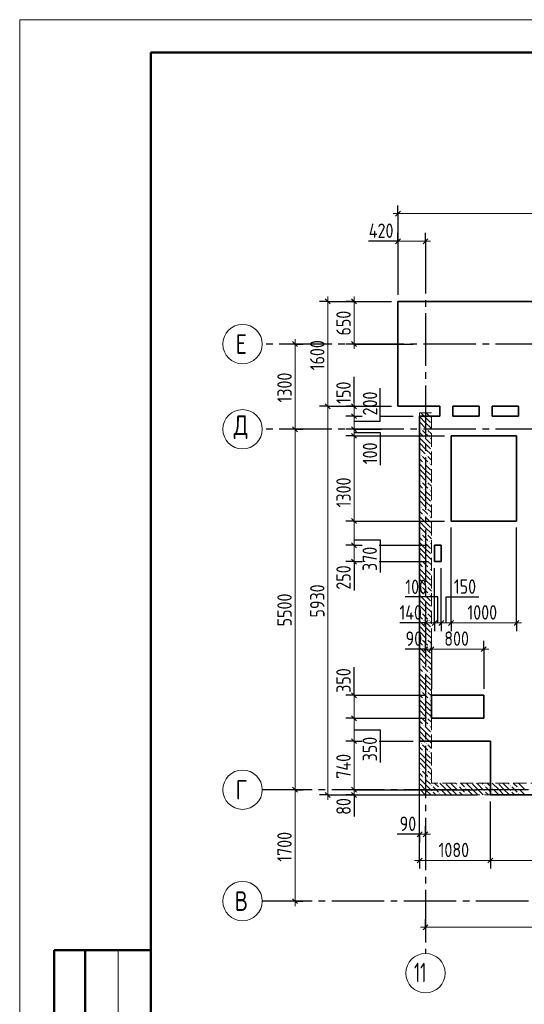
# Model space of a CAD drawing. Header units: millimetres. Extents: x 0 to 43617, y 0 to 29700.
# Tile 2 of 14: x 0 to 7698, y 14675 to 29700. Entities that reach past the tile are written whole.
import ezdxf

# ---------------------------------------------------------------- set-up
doc = ezdxf.new("R2010")
doc.units = ezdxf.units.MM
doc.linetypes.add('______2', pattern=[270, 200, -70])
doc.linetypes.add('______5', pattern=[1100, 800, -100, 100, -100])
for name, color, linetype, lineweight in [('Standard', 7, 'Continuous', 25), ('ЖБ Перекрытие верхний уровень', 7, 'Continuous', 35), ('ЖБ Стена верхний уровень', 7, 'Continuous', 35), ('Оси', 40, '______5', 18), ('Размерная выноска', 7, 'Continuous', 13)]:
    doc.layers.add(name, color=color, linetype=linetype, lineweight=lineweight)
doc.styles.add('GOST 2.304-81', font='txt')
doc.styles.add('ISOCPEUR', font='txt')

msp = doc.modelspace()

# ---------------------------------------------------------------- hatches: boundary and pattern name
at = {"layer": 'ЖБ Стена верхний уровень', "linetype": 'Continuous', "lineweight": 18, "transparency": 33554687}
for points in [[(6120, 23453), (6127, 23460), (6133, 23453), (6127, 23447)], [(6200, 23453), (6207, 23460), (6213, 23453), (6207, 23447)], [(6160, 23333), (6167, 23340), (6173, 23333), (6167, 23327)], [(6240, 23333), (6247, 23340), (6253, 23333), (6247, 23327)], [(6120, 23053), (6127, 23060), (6133, 23053), (6127, 23047)], [(6200, 23053), (6207, 23060), (6213, 23053), (6207, 23047)], [(6160, 22933), (6167, 22940), (6173, 22933), (6167, 22927)], [(6240, 22933), (6247, 22940), (6253, 22933), (6247, 22927)], [(6120, 22653), (6127, 22660), (6133, 22653), (6127, 22647)], [(6160, 22533), (6167, 22540), (6173, 22533), (6167, 22527)], [(6200, 22653), (6207, 22660), (6213, 22653), (6207, 22647)], [(6240, 22533), (6247, 22540), (6253, 22533), (6247, 22527)], [(6120, 22253), (6127, 22260), (6133, 22253), (6127, 22247)], [(6200, 22253), (6207, 22260), (6213, 22253), (6207, 22247)], [(6160, 22133), (6167, 22140), (6173, 22133), (6167, 22127)], [(6240, 22133), (6247, 22140), (6253, 22133), (6247, 22127)], [(6120, 21853), (6127, 21860), (6133, 21853), (6127, 21847)], [(6200, 21853), (6207, 21860), (6213, 21853), (6207, 21847)], [(6160, 21733), (6167, 21740), (6173, 21733), (6167, 21727)], [(6240, 21733), (6247, 21740), (6253, 21733), (6247, 21727)], [(6120, 21453), (6127, 21460), (6133, 21453), (6127, 21447)], [(6160, 21333), (6167, 21340), (6173, 21333), (6167, 21327)], [(6200, 21453), (6207, 21460), (6213, 21453), (6207, 21447)], [(6240, 21333), (6247, 21340), (6253, 21333), (6247, 21327)], [(6120, 21053), (6127, 21060), (6133, 21053), (6127, 21047)], [(6200, 21053), (6207, 21060), (6213, 21053), (6207, 21047)], [(6160, 20933), (6167, 20940), (6173, 20933), (6167, 20927)], [(6240, 20933), (6247, 20940), (6253, 20933), (6247, 20927)], [(6120, 20653), (6127, 20660), (6133, 20653), (6127, 20647)], [(6200, 20653), (6207, 20660), (6213, 20653), (6207, 20647)], [(6160, 20533), (6167, 20540), (6173, 20533), (6167, 20527)], [(6240, 20533), (6247, 20540), (6253, 20533), (6247, 20527)], [(6120, 20253), (6127, 20260), (6133, 20253), (6127, 20247)], [(6160, 20133), (6167, 20140), (6173, 20133), (6167, 20127)], [(6200, 20253), (6207, 20260), (6213, 20253), (6207, 20247)], [(6240, 20133), (6247, 20140), (6253, 20133), (6247, 20127)], [(6120, 19853), (6127, 19860), (6133, 19853), (6127, 19847)], [(6200, 19853), (6207, 19860), (6213, 19853), (6207, 19847)], [(6160, 19733), (6167, 19740), (6173, 19733), (6167, 19727)], [(6240, 19733), (6247, 19740), (6253, 19733), (6247, 19727)], [(6120, 19453), (6127, 19460), (6133, 19453), (6127, 19447)], [(6200, 19453), (6207, 19460), (6213, 19453), (6207, 19447)], [(6160, 19333), (6167, 19340), (6173, 19333), (6167, 19327)], [(6240, 19333), (6247, 19340), (6253, 19333), (6247, 19327)], [(6120, 19053), (6127, 19060), (6133, 19053), (6127, 19047)], [(6160, 18933), (6167, 18940), (6173, 18933), (6167, 18927)], [(6200, 19053), (6207, 19060), (6213, 19053), (6207, 19047)], [(6240, 18933), (6247, 18940), (6253, 18933), (6247, 18927)], [(6120, 18653), (6127, 18660), (6133, 18653), (6127, 18647)], [(6200, 18653), (6207, 18660), (6213, 18653), (6207, 18647)], [(6160, 18533), (6167, 18540), (6173, 18533), (6167, 18527)], [(6240, 18533), (6247, 18540), (6253, 18533), (6247, 18527)], [(6120, 18253), (6127, 18260), (6133, 18253), (6127, 18247)], [(6200, 18253), (6207, 18260), (6213, 18253), (6207, 18247)], [(6160, 18133), (6167, 18140), (6173, 18133), (6167, 18127)], [(6240, 18133), (6247, 18140), (6253, 18133), (6247, 18127)], [(6490, 18050), (6487, 18047), (6484, 18050)], [(6890, 18050), (6887, 18047), (6884, 18050)], [(7290, 18050), (7287, 18047), (7284, 18050)], [(7690, 18050), (7687, 18047), (7684, 18050)], [(6280, 18013), (6287, 18020), (6293, 18013), (6287, 18007)], [(6280, 17933), (6287, 17940), (6293, 17933), (6287, 17927)], [(6400, 17973), (6407, 17980), (6413, 17973), (6407, 17967)], [(6400, 17893), (6407, 17900), (6413, 17893), (6407, 17887)], [(6680, 18013), (6687, 18020), (6693, 18013), (6687, 18007)], [(6680, 17933), (6687, 17940), (6693, 17933), (6687, 17927)], [(6800, 17973), (6807, 17980), (6813, 17973), (6807, 17967)], [(6800, 17893), (6807, 17900), (6813, 17893), (6807, 17887)], [(7080, 18013), (7087, 18020), (7093, 18013), (7087, 18007)], [(7080, 17933), (7087, 17940), (7093, 17933), (7087, 17927)], [(7200, 17973), (7207, 17980), (7213, 17973), (7207, 17967)], [(7200, 17893), (7207, 17900), (7213, 17893), (7207, 17887)], [(7480, 18013), (7487, 18020), (7493, 18013), (7487, 18007)], [(7480, 17933), (7487, 17940), (7493, 17933), (7487, 17927)], [(7600, 17973), (7607, 17980), (7613, 17973), (7607, 17967)], [(7600, 17893), (7607, 17900), (7613, 17893), (7607, 17887)]]:
    msp.add_hatch(color=7, dxfattribs=at).paths.add_polyline_path(points, flags=16)

# ---------------------------------------------------------------- linework, layer by layer
at = {"layer": 'Standard', "color": 7, "linetype": 'Continuous', "lineweight": 25, "transparency": 33554687}
for p, q in [((5807, 26777), (5733, 26702)), ((5807, 26358), (5733, 26282)), ((6227, 26358), (6153, 26282)), ((4662, 25438), (4738, 25363)), ((5062, 25438), (5138, 25363)), ((4238, 24712), (4162, 24787)), ((5062, 24787), (5138, 24712)), ((4662, 23838), (4738, 23763)), ((5062, 23838), (5138, 23763)), ((5062, 23687), (5138, 23612)), ((4238, 23412), (4162, 23487)), ((5062, 23487), (5138, 23412)), ((5062, 23387), (5138, 23312)), ((5062, 22087), (5138, 22012)), ((5062, 21717), (5138, 21642)), ((5062, 21468), (5138, 21392)), ((6153, 20457), (6227, 20532)), ((6293, 20457), (6368, 20532)), ((6393, 20457), (6468, 20532)), ((6542, 20457), (6617, 20532)), ((7542, 20457), (7617, 20532)), ((6153, 20057), (6227, 20132)), ((6242, 20057), (6317, 20132)), ((7042, 20057), (7117, 20132)), ((5062, 19428), (5138, 19353)), ((5062, 19077), (5138, 19002)), ((5062, 18728), (5138, 18653)), ((4238, 17912), (4162, 17987)), ((4662, 17907), (4738, 17833)), ((5062, 17987), (5138, 17912)), ((5062, 17907), (5138, 17833)), ((6138, 17307), (6062, 17233)), ((6227, 17307), (6153, 17233)), ((6062, 16833), (6138, 16907)), ((7142, 16833), (7217, 16907)), ((4238, 16212), (4162, 16287)), ((6153, 15812), (6227, 15887))]:
    msp.add_line(p, q, dxfattribs=at)
at = {"layer": 'Standard', "color": 251, "linetype": 'Continuous', "lineweight": -3, "true_color": 0x656565, "transparency": 33554687}
for p, q in [((5770, 26740), (5770, 26865)), ((5770, 26740), (5770, 26615)), ((5770, 26740), (5770, 25500)), ((5770, 26320), (5770, 26445)), ((6190, 26320), (6190, 26445)), ((5770, 26320), (5770, 26195)), ((5770, 26320), (5770, 25500)), ((6190, 26320), (6190, 26195)), ((6190, 26320), (6190, 26320)), ((4700, 25400), (4575, 25400)), ((4700, 25400), (4825, 25400)), ((4700, 25400), (5670, 25400)), ((5100, 25400), (4975, 25400)), ((5100, 25400), (5225, 25400)), ((5100, 25400), (5670, 25400)), ((4200, 24750), (4075, 24750)), ((4200, 24750), (4325, 24750)), ((4200, 24750), (4200, 24750)), ((5100, 24750), (4975, 24750)), ((5100, 24750), (5225, 24750)), ((5100, 24750), (6000, 24750)), ((4700, 23800), (4575, 23800)), ((4700, 23800), (4825, 23800)), ((4700, 23800), (5670, 23800)), ((5100, 23800), (4975, 23800)), ((5100, 23800), (5225, 23800)), ((5100, 23800), (5202, 23800)), ((5487, 23800), (5670, 23800)), ((5100, 23650), (4975, 23650)), ((5100, 23650), (5225, 23650)), ((5487, 23650), (6000, 23650)), ((4200, 23450), (4075, 23450)), ((4200, 23450), (4325, 23450)), ((4200, 23450), (4200, 23450)), ((5100, 23450), (4975, 23450)), ((5100, 23450), (5225, 23450)), ((5100, 23350), (4975, 23350)), ((5100, 23350), (5225, 23350)), ((5100, 22050), (4975, 22050)), ((5100, 22050), (5225, 22050)), ((5100, 21680), (4975, 21680)), ((5100, 21680), (5225, 21680)), ((5100, 21680), (5198, 21680)), ((5483, 21680), (6230, 21680)), ((5100, 21430), (4975, 21430)), ((5100, 21430), (5225, 21430)), ((5100, 21430), (5198, 21430)), ((5483, 21430), (6230, 21430)), ((6100, 16870), (6100, 20630)), ((6190, 20495), (6190, 20620)), ((6330, 20495), (6330, 20620)), ((6430, 20495), (6430, 20620)), ((6580, 20495), (6580, 20620)), ((7580, 20495), (7580, 20620)), ((6190, 20495), (6190, 20370)), ((6190, 20495), (6190, 20495)), ((6330, 20495), (6330, 20370)), ((6430, 20495), (6430, 20370)), ((6580, 20495), (6580, 20370)), ((7580, 20495), (7580, 20370)), ((6190, 20095), (6190, 20220)), ((6280, 20095), (6280, 20220)), ((7080, 20095), (7080, 20220)), ((6190, 20095), (6190, 19970)), ((6190, 20095), (6190, 20095)), ((6280, 20095), (6280, 19970)), ((6280, 20095), (6280, 19490)), ((7080, 20095), (7080, 19970)), ((7080, 20095), (7080, 19490)), ((5100, 19390), (4975, 19390)), ((5100, 19390), (5225, 19390)), ((5100, 19390), (6180, 19390)), ((5100, 19040), (4975, 19040)), ((5100, 19040), (5225, 19040)), ((5100, 18690), (4975, 18690)), ((5100, 18690), (5225, 18690)), ((5100, 18690), (5199, 18690)), ((5484, 18690), (6000, 18690)), ((4200, 17950), (4075, 17950)), ((4200, 17950), (4325, 17950)), ((4200, 17950), (4200, 17950)), ((5100, 17950), (4975, 17950)), ((5100, 17950), (5225, 17950)), ((5100, 17950), (6980, 17950)), ((4700, 17870), (4575, 17870)), ((4700, 17870), (4825, 17870)), ((4700, 17870), (6980, 17870)), ((5100, 17870), (4975, 17870)), ((5100, 17870), (5225, 17870)), ((5100, 17870), (6980, 17870)), ((6100, 17270), (6100, 17395)), ((6190, 17270), (6190, 17395)), ((6100, 17270), (6100, 17145)), ((6100, 17270), (6100, 17270)), ((6190, 17270), (6190, 17145)), ((6190, 17270), (6190, 17270)), ((6100, 16870), (6100, 16995)), ((7180, 16870), (7180, 16995)), ((6100, 16870), (6100, 16745)), ((7180, 16870), (7180, 16745)), ((4200, 16250), (4075, 16250)), ((4200, 16250), (4325, 16250)), ((4200, 16250), (4200, 16250)), ((6190, 15850), (6190, 15975)), ((6190, 15850), (6190, 15725)), ((6190, 15850), (6190, 15850))]:
    msp.add_line(p, q, dxfattribs=at)
at = {"layer": 'Standard', "color": 7, "linetype": 'Continuous', "lineweight": 13, "transparency": 33554687}
for p, q in [((5770, 26740), (5695, 26740)), ((14450, 26740), (5770, 26740)), ((5770, 26320), (5695, 26320)), ((6190, 26320), (5770, 26320)), ((6190, 26320), (6265, 26320)), ((4700, 25400), (4700, 25475)), ((5100, 25400), (5100, 25475)), ((4200, 24750), (4200, 24825)), ((4200, 23450), (4200, 24750)), ((5100, 24750), (5100, 24675)), ((4700, 23800), (4700, 17870)), ((5100, 23800), (5100, 23875)), ((4200, 17950), (4200, 23450)), ((5100, 23450), (5100, 23350)), ((5100, 23350), (5100, 22050)), ((5100, 22050), (5100, 21680)), ((5100, 21680), (5100, 21430)), ((5100, 21430), (5100, 21355)), ((6190, 20495), (6115, 20495)), ((6190, 20495), (6330, 20495)), ((6330, 20495), (6430, 20495)), ((6430, 20495), (6580, 20495)), ((6580, 20495), (7580, 20495)), ((7580, 20495), (7655, 20495)), ((6190, 20095), (6115, 20095)), ((6190, 20095), (6280, 20095)), ((6280, 20095), (7080, 20095)), ((7080, 20095), (7155, 20095)), ((5100, 19390), (5100, 19465)), ((5100, 19040), (5100, 18690)), ((5100, 18690), (5100, 17950)), ((5100, 17950), (5100, 17870)), ((4700, 17870), (4700, 17795)), ((5100, 17870), (5100, 17795)), ((6100, 17270), (6025, 17270)), ((6190, 17270), (6100, 17270)), ((6190, 17270), (6265, 17270)), ((6100, 16870), (6025, 16870)), ((6100, 16870), (7180, 16870)), ((7180, 16870), (11410, 16870)), ((4200, 16250), (4200, 16175)), ((6190, 15850), (6115, 15850)), ((6190, 15850), (10110, 15850)), ((1500, 15500), (1500, 9000))]:
    msp.add_line(p, q, dxfattribs=at)
at = {"layer": 'Standard', "color": 7, "linetype": 'Continuous', "lineweight": 50, "transparency": 33554687}
for p, q in [((2000, 15500), (527, 15500)), ((527, 15500), (527, 9000)), ((527, 15500), (527, 9000)), ((1000, 15500), (1000, 9000))]:
    msp.add_line(p, q, dxfattribs=at)
at = {"layer": 'Standard', "color": 7, "linetype": 'Continuous', "lineweight": 13, "transparency": 33554687}
msp.add_lwpolyline([(0, 0), (42000, 0), (42000, 29700), (0, 29700), (0, 0)], close=True, dxfattribs=at)
at = {"layer": 'Standard', "color": 7, "linetype": 'Continuous', "lineweight": 50, "transparency": 33554687}
msp.add_lwpolyline([(2000, 29200), (41500, 29200), (41500, 500), (2000, 500), (2000, 29200)], close=True, dxfattribs=at)
at = {"layer": 'Standard', "color": 7, "linetype": 'Continuous', "lineweight": 13, "transparency": 33554687}
for points in [[(4700, 25400), (4700, 24245), (4700, 24245), (4700, 23800)], [(5100, 25400), (5100, 24775), (5100, 24775), (5100, 24750)], [(5100, 23800), (5100, 23734), (5100, 23734), (5100, 23710), (5100, 23710), (5100, 23650)], [(5100, 23650), (5100, 23639), (5100, 23639), (5100, 23479), (5100, 23479), (5100, 23450)], [(5100, 19390), (5100, 19328), (5100, 19328), (5100, 19216), (5100, 19216), (5100, 19040)], [(4200, 16250), (4200, 16753), (4200, 16753), (4200, 17950)]]:
    msp.add_lwpolyline(points, dxfattribs=at)
at = {"layer": 'Standard', "color": 251, "linetype": 'Continuous', "lineweight": -3, "true_color": 0x656565, "transparency": 33554687}
for points in [[(5100, 23650), (5107, 23650), (5107, 23650), (5151, 23650), (5151, 23650), (5202, 23650)], [(5100, 23450), (5139, 23450), (5139, 23450), (5239, 23450), (5239, 23450), (5519, 23450)], [(5100, 23350), (5154, 23350), (5154, 23350), (5282, 23350), (5282, 23350), (6480, 23350)], [(5100, 22050), (5358, 22050), (5358, 22050), (6480, 22050)], [(6580, 20495), (6580, 20512), (6580, 20512), (6580, 20720), (6580, 20720), (6580, 20901), (6580, 20901), (6580, 21950)], [(7580, 20495), (7580, 20973), (7580, 20973), (7580, 21950)], [(6330, 20495), (6330, 20512), (6330, 20512), (6330, 20656), (6330, 20656), (6330, 20782), (6330, 20782), (6330, 21330)], [(6430, 20495), (6430, 20512), (6430, 20512), (6430, 20682), (6430, 20682), (6430, 20830), (6430, 20830), (6430, 21330)], [(5100, 19040), (5219, 19040), (5219, 19040), (6180, 19040)], [(7180, 16870), (7180, 16887), (7180, 16887), (7180, 16887), (7180, 16887), (7180, 17183), (7180, 17183), (7180, 17770)]]:
    msp.add_lwpolyline(points, dxfattribs=at)
at = {"layer": 'ЖБ Перекрытие верхний уровень', "color": 7, "linetype": 'Continuous', "lineweight": 35, "transparency": 33554687}
for p, q in [((14450, 25400), (5770, 25400)), ((5770, 25400), (5770, 23800)), ((5770, 23800), (6410, 23800)), ((6410, 23800), (6410, 23650)), ((6610, 23650), (6610, 23800)), ((6610, 23800), (7010, 23800)), ((7010, 23800), (7010, 23650)), ((7210, 23650), (7210, 23800)), ((7210, 23800), (7610, 23800)), ((7610, 23800), (7610, 23650)), ((6410, 23650), (6100, 23650)), ((6100, 23650), (6100, 18690)), ((7010, 23650), (6610, 23650)), ((7610, 23650), (7210, 23650)), ((7580, 23350), (6580, 23350)), ((6580, 23350), (6580, 22050)), ((7580, 22050), (7580, 23350)), ((6580, 22050), (7580, 22050)), ((6430, 21680), (6330, 21680)), ((6330, 21680), (6330, 21430)), ((6430, 21430), (6430, 21680)), ((6330, 21430), (6430, 21430)), ((7080, 19390), (6280, 19390)), ((6280, 19390), (6280, 19040)), ((7080, 19040), (7080, 19390)), ((6280, 19040), (7080, 19040)), ((6100, 18690), (6280, 18690)), ((6280, 18690), (7180, 18690)), ((7180, 18690), (7180, 18090)), ((7180, 18090), (7180, 17870)), ((7180, 17870), (11410, 17870))]:
    msp.add_line(p, q, dxfattribs=at)
at = {"layer": 'ЖБ Стена верхний уровень', "color": 251, "linetype": '______2', "lineweight": 13, "true_color": 0x656565, "transparency": 33554687}
for p, q in [((6100, 23700), (6100, 17870)), ((6280, 23700), (6100, 23700)), ((6280, 18050), (6280, 23700)), ((9350, 18050), (6280, 18050)), ((6100, 17870), (6280, 17870)), ((6280, 17870), (9350, 17870))]:
    msp.add_line(p, q, dxfattribs=at)
at = {"layer": 'ЖБ Стена верхний уровень', "color": 9, "linetype": 'Continuous', "lineweight": 18, "true_color": 0xc7c7c7, "transparency": 33554687}
for p, q in [((6107, 23633), (6187, 23553)), ((6187, 23633), (6120, 23700)), ((6187, 23633), (6267, 23553)), ((6200, 23700), (6267, 23633)), ((6107, 23553), (6100, 23560)), ((6100, 23480), (6107, 23473)), ((6107, 23553), (6187, 23473)), ((6187, 23553), (6280, 23460)), ((6100, 23400), (6147, 23353)), ((6187, 23233), (6100, 23320)), ((6187, 23393), (6147, 23433)), ((6227, 23353), (6187, 23393)), ((6187, 23313), (6267, 23233)), ((6227, 23433), (6280, 23380)), ((6267, 23313), (6280, 23300)), ((6107, 23153), (6100, 23160)), ((6107, 23233), (6187, 23153)), ((6107, 23153), (6187, 23073)), ((6187, 23233), (6267, 23153)), ((6187, 23153), (6280, 23060)), ((6100, 23080), (6107, 23073)), ((6100, 23000), (6147, 22953)), ((6187, 22993), (6147, 23033)), ((6227, 22953), (6187, 22993)), ((6227, 23033), (6280, 22980)), ((6187, 22833), (6100, 22920)), ((6187, 22913), (6267, 22833)), ((6267, 22913), (6280, 22900)), ((6107, 22753), (6100, 22760)), ((6107, 22833), (6187, 22753)), ((6107, 22753), (6187, 22673)), ((6187, 22833), (6267, 22753)), ((6187, 22753), (6280, 22660)), ((6100, 22680), (6107, 22673)), ((6100, 22600), (6147, 22553)), ((6187, 22593), (6147, 22633)), ((6227, 22553), (6187, 22593)), ((6227, 22633), (6280, 22580)), ((6187, 22433), (6100, 22520)), ((6107, 22433), (6187, 22353)), ((6187, 22513), (6267, 22433)), ((6187, 22433), (6267, 22353)), ((6267, 22513), (6280, 22500)), ((6107, 22353), (6100, 22360)), ((6100, 22280), (6107, 22273)), ((6107, 22353), (6187, 22273)), ((6187, 22353), (6280, 22260)), ((6100, 22200), (6147, 22153)), ((6187, 22033), (6100, 22120)), ((6187, 22193), (6147, 22233)), ((6227, 22153), (6187, 22193)), ((6187, 22113), (6267, 22033)), ((6227, 22233), (6280, 22180)), ((6267, 22113), (6280, 22100)), ((6107, 21953), (6100, 21960)), ((6107, 22033), (6187, 21953)), ((6107, 21953), (6187, 21873)), ((6187, 22033), (6267, 21953)), ((6187, 21953), (6280, 21860)), ((6100, 21880), (6107, 21873)), ((6100, 21800), (6147, 21753)), ((6187, 21793), (6147, 21833)), ((6227, 21753), (6187, 21793)), ((6227, 21833), (6280, 21780)), ((6187, 21633), (6100, 21720)), ((6187, 21713), (6267, 21633)), ((6267, 21713), (6280, 21700)), ((6107, 21553), (6100, 21560)), ((6107, 21633), (6187, 21553)), ((6107, 21553), (6187, 21473)), ((6187, 21633), (6267, 21553)), ((6187, 21553), (6280, 21460)), ((6100, 21480), (6107, 21473)), ((6100, 21400), (6147, 21353)), ((6187, 21393), (6147, 21433)), ((6227, 21353), (6187, 21393)), ((6227, 21433), (6280, 21380)), ((6187, 21233), (6100, 21320)), ((6107, 21233), (6187, 21153)), ((6187, 21313), (6267, 21233)), ((6187, 21233), (6267, 21153)), ((6267, 21313), (6280, 21300)), ((6107, 21153), (6100, 21160)), ((6100, 21080), (6107, 21073)), ((6107, 21153), (6187, 21073)), ((6187, 21153), (6280, 21060)), ((6100, 21000), (6147, 20953)), ((6187, 20833), (6100, 20920)), ((6187, 20993), (6147, 21033)), ((6227, 20953), (6187, 20993)), ((6187, 20913), (6267, 20833)), ((6227, 21033), (6280, 20980)), ((6267, 20913), (6280, 20900)), ((6107, 20753), (6100, 20760)), ((6107, 20833), (6187, 20753)), ((6107, 20753), (6187, 20673)), ((6187, 20833), (6267, 20753)), ((6187, 20753), (6280, 20660)), ((6100, 20680), (6107, 20673)), ((6100, 20600), (6147, 20553)), ((6187, 20593), (6147, 20633)), ((6227, 20553), (6187, 20593)), ((6227, 20633), (6280, 20580)), ((6187, 20433), (6100, 20520)), ((6187, 20513), (6267, 20433)), ((6267, 20513), (6280, 20500)), ((6107, 20353), (6100, 20360)), ((6107, 20433), (6187, 20353)), ((6107, 20353), (6187, 20273)), ((6187, 20433), (6267, 20353)), ((6187, 20353), (6280, 20260)), ((6100, 20280), (6107, 20273)), ((6100, 20200), (6147, 20153)), ((6187, 20193), (6147, 20233)), ((6227, 20153), (6187, 20193)), ((6227, 20233), (6280, 20180)), ((6187, 20033), (6100, 20120)), ((6107, 20033), (6187, 19953)), ((6187, 20113), (6267, 20033)), ((6187, 20033), (6267, 19953)), ((6267, 20113), (6280, 20100)), ((6107, 19953), (6100, 19960)), ((6100, 19880), (6107, 19873)), ((6107, 19953), (6187, 19873)), ((6187, 19793), (6147, 19833)), ((6187, 19953), (6280, 19860)), ((6227, 19833), (6280, 19780)), ((6100, 19800), (6147, 19753)), ((6187, 19633), (6100, 19720)), ((6227, 19753), (6187, 19793)), ((6187, 19713), (6267, 19633)), ((6267, 19713), (6280, 19700)), ((6107, 19553), (6100, 19560)), ((6107, 19633), (6187, 19553)), ((6107, 19553), (6187, 19473)), ((6187, 19633), (6267, 19553)), ((6187, 19553), (6280, 19460)), ((6100, 19480), (6107, 19473)), ((6100, 19400), (6147, 19353)), ((6187, 19393), (6147, 19433)), ((6227, 19353), (6187, 19393)), ((6227, 19433), (6280, 19380)), ((6187, 19233), (6100, 19320)), ((6107, 19233), (6187, 19153)), ((6187, 19313), (6267, 19233)), ((6187, 19233), (6267, 19153)), ((6267, 19313), (6280, 19300)), ((6107, 19153), (6100, 19160)), ((6107, 19153), (6187, 19073)), ((6187, 19153), (6280, 19060)), ((6100, 19080), (6107, 19073)), ((6100, 19000), (6147, 18953)), ((6187, 18993), (6147, 19033)), ((6227, 18953), (6187, 18993)), ((6227, 19033), (6280, 18980)), ((6187, 18833), (6100, 18920)), ((6107, 18833), (6187, 18753)), ((6187, 18913), (6267, 18833)), ((6187, 18833), (6267, 18753)), ((6267, 18913), (6280, 18900)), ((6107, 18753), (6100, 18760)), ((6100, 18680), (6107, 18673)), ((6107, 18753), (6187, 18673)), ((6187, 18593), (6147, 18633)), ((6187, 18753), (6280, 18660)), ((6227, 18633), (6280, 18580)), ((6100, 18600), (6147, 18553)), ((6187, 18433), (6100, 18520)), ((6227, 18553), (6187, 18593)), ((6187, 18513), (6267, 18433)), ((6267, 18513), (6280, 18500)), ((6107, 18353), (6100, 18360)), ((6107, 18433), (6187, 18353)), ((6107, 18353), (6187, 18273)), ((6187, 18433), (6267, 18353)), ((6187, 18353), (6280, 18260)), ((6100, 18280), (6107, 18273)), ((6100, 18200), (6147, 18153)), ((6187, 18193), (6147, 18233)), ((6227, 18153), (6187, 18193)), ((6227, 18233), (6280, 18180)), ((6187, 18033), (6100, 18120)), ((6107, 18033), (6187, 17953)), ((6187, 18113), (6267, 18033)), ((6187, 18033), (6267, 17953)), ((6267, 18113), (6280, 18100)), ((6330, 18050), (6387, 17993)), ((6507, 17953), (6410, 18050)), ((6507, 18033), (6587, 17953)), ((6587, 18033), (6570, 18050)), ((6587, 18033), (6667, 17953)), ((6650, 18050), (6667, 18033)), ((6730, 18050), (6787, 17993)), ((6907, 17953), (6810, 18050)), ((6907, 18033), (6987, 17953)), ((6987, 18033), (6970, 18050)), ((6987, 18033), (7067, 17953)), ((7050, 18050), (7067, 18033)), ((7130, 18050), (7187, 17993)), ((7307, 17953), (7210, 18050)), ((7307, 18033), (7387, 17953)), ((7387, 18033), (7370, 18050)), ((7387, 18033), (7467, 17953)), ((7450, 18050), (7467, 18033)), ((7530, 18050), (7587, 17993)), ((7707, 17953), (7610, 18050)), ((6107, 17953), (6100, 17960)), ((6100, 17880), (6107, 17873)), ((6107, 17953), (6187, 17873)), ((6187, 17953), (6270, 17870)), ((6347, 17953), (6307, 17993)), ((6307, 17913), (6350, 17870)), ((6387, 17913), (6347, 17953)), ((6427, 17953), (6507, 17873)), ((6507, 17953), (6587, 17873)), ((6587, 17953), (6670, 17870)), ((6747, 17953), (6707, 17993)), ((6707, 17913), (6750, 17870)), ((6787, 17913), (6747, 17953)), ((6827, 17953), (6907, 17873)), ((6907, 17953), (6987, 17873)), ((6987, 17953), (7070, 17870)), ((7147, 17953), (7107, 17993)), ((7107, 17913), (7150, 17870)), ((7187, 17913), (7147, 17953)), ((7227, 17953), (7307, 17873)), ((7307, 17953), (7387, 17873)), ((7387, 17953), (7470, 17870)), ((7547, 17953), (7507, 17993)), ((7507, 17913), (7550, 17870)), ((7587, 17913), (7547, 17953)), ((7627, 17953), (7707, 17873)), ((6427, 17873), (6430, 17870)), ((6827, 17873), (6830, 17870)), ((7227, 17873), (7230, 17870)), ((7627, 17873), (7630, 17870))]:
    msp.add_line(p, q, dxfattribs=at)
at = {"layer": 'Оси', "color": 8, "linetype": '______5', "lineweight": -3, "transparency": 33554687}
for p, q in [((6190, 26320), (6190, 15450)), ((35560, 24750), (3700, 24750)), ((35560, 23450), (3700, 23450)), ((35560, 23450), (3700, 23450)), ((35260, 17950), (3700, 17950)), ((35260, 16250), (3700, 16250))]:
    msp.add_line(p, q, dxfattribs=at)
at = {"layer": 'Оси', "color": 7, "linetype": 'Continuous', "lineweight": 13, "transparency": 33554687}
for centre in [(3400, 24750), (3400, 23450), (3400, 23450), (3400, 17950), (3400, 16250), (6190, 15150)]:
    msp.add_circle(centre, 300, dxfattribs=at)
at = {"layer": 'Размерная выноска', "color": 7, "linetype": 'Continuous', "lineweight": 25, "transparency": 33554687}
for p, q in [((5770, 26320), (5320, 26320)), ((5100, 23850), (5100, 24250)), ((5100, 21430), (5100, 20990)), ((6190, 20495), (5800, 20495)), ((6190, 20095), (5880, 20095)), ((5100, 19390), (5100, 19820)), ((5100, 17870), (5100, 17540)), ((6100, 17270), (5760, 17270))]:
    msp.add_line(p, q, dxfattribs=at)
for points in [[(5100, 23575), (5500, 23575), (5500, 24075)], [(5100, 23400), (5500, 23400), (5500, 22900)], [(5100, 21765), (5500, 21765), (5500, 21265)], [(6380, 20495), (6380, 20895), (5880, 20895)], [(6505, 20495), (6505, 20895), (7005, 20895)], [(5100, 18865), (5500, 18865), (5500, 18365)]]:
    msp.add_lwpolyline(points, dxfattribs=at)

# ---------------------------------------------------------------- texts
at = {"layer": 'Standard', "color": 7, "linetype": 'Continuous', "lineweight": 25, "transparency": 33554687, "char_height": 220, "attachment_point": 7, "style": 'GOST 2.304-81'}
for s, insert, width in [('420', (5326, 26370), 531.97), ('100', (5883, 20936), 485.07), ('150', (6623, 20939), 469.51), ('140', (5793, 20545), 485.08), ('1000', (6830, 20545), 625.73), ('90', (5887, 20145), 391.32), ('800', (6477, 20145), 531.97), ('90', (5797, 17320), 391.3), ('1080', (6390, 16920), 625.73)]:
    msp.add_mtext(s, dxfattribs=dict(at, insert=insert, width=width))
at = {"layer": 'Standard', "color": 7, "linetype": 'Continuous', "lineweight": 25, "transparency": 33554687, "char_height": 220, "attachment_point": 7, "rotation": 90, "style": 'GOST 2.304-81'}
for s, insert, width in [('650', (5050, 24880), 516.39), ('1600', (4650, 24350), 625.73), ('1300', (4150, 23858), 610.17), ('150', (5050, 23838), 469.51), ('200', (5454, 23661), 531.97), ('100', (5454, 22917), 485.09), ('1300', (5050, 22258), 610.17), ('370', (5450, 21287), 516.39), ('250', (5050, 21002), 516.39), ('5930', (4650, 20577), 641.48), ('5500', (4150, 20442), 641.48), ('350', (5050, 19428), 500.81), ('350', (5451, 18382), 500.83), ('740', (5050, 18117), 531.96), ('80', (5050, 17567), 391.32), ('1700', (4150, 16850), 625.73)]:
    msp.add_mtext(s, dxfattribs=dict(at, insert=insert, width=width))
at = {"layer": 'Оси', "color": 7, "linetype": 'Continuous', "lineweight": 25, "transparency": 33554687, "char_height": 300, "attachment_point": 7, "style": 'ISOCPEUR'}
for s, insert, width in [('\\W0.78;Е', (3295, 24600), 326.41), ('\\W0.82;Д', (3265, 23300), 392.65), ('\\W0.78;Г', (3295, 17800), 326.41), ('\\W0.80;В', (3280, 16100), 359.83), ('\\W0.62;11', (6016, 15010), 393.75)]:
    msp.add_mtext(s, dxfattribs=dict(at, insert=insert, width=width))

doc.saveas('drawing.dxf')
